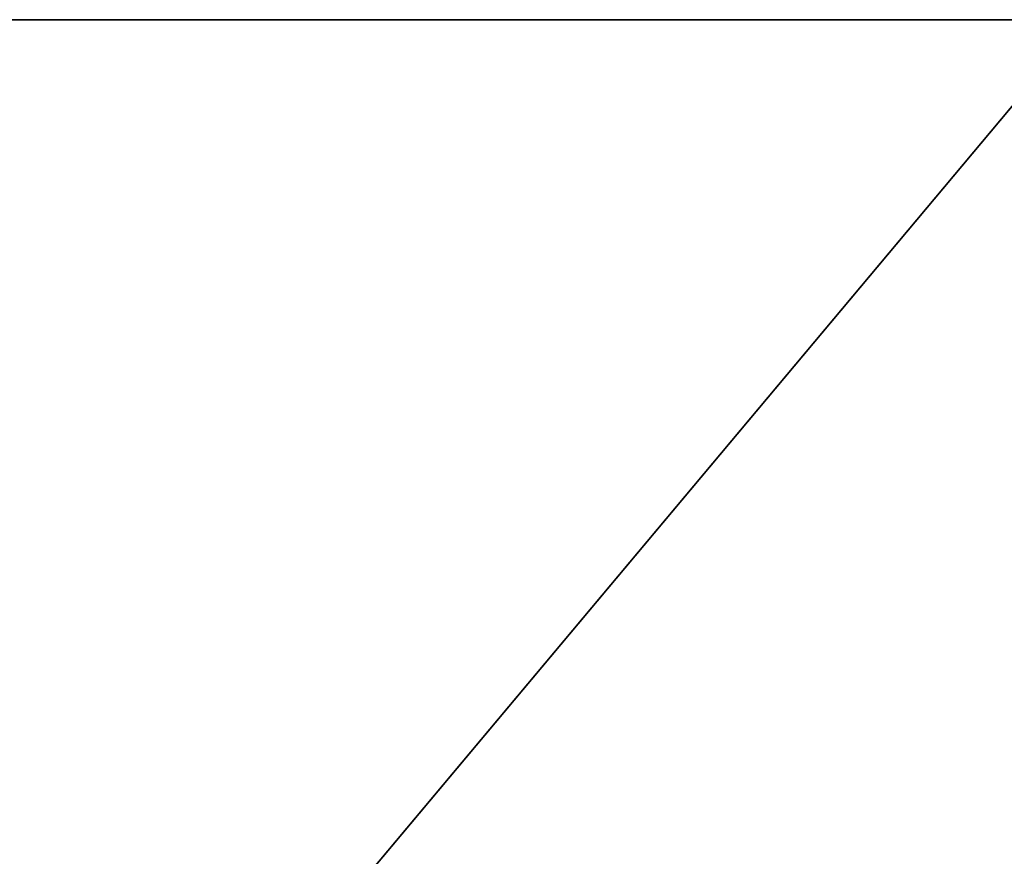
# Model space of a CAD drawing. Header units: millimetres. Extents: x -490 to 6690, y -115 to 152.
# Tile 235 of 256: x 1133.36 to 1140.43, y -32 to -26. Entities that reach past the tile are written whole.
import ezdxf

# ---------------------------------------------------------------- set-up
doc = ezdxf.new("R2010")
doc.units = ezdxf.units.MM
doc.layers.add('151', color=253, linetype='Continuous')

# ---------------------------------------------------------------- blocks, each defined once
blk = doc.blocks.new('UG_SURFACE_123')
at = {"layer": '151', "color": 7, "linetype": 'Continuous', "lineweight": 35}
for points in [[(1128, -41.5), (1128, -26), (1141, -26)], [(1141, -26), (1859, -26), (1128, -41.5)], [(1859, -26), (1872, -26), (1872, -41.5), (1128, -41.5)], [(1128, -26, 2030), (1872, -26, 2030), (1859, -26, 2017), (1141, -26, 2017)], [(1141, -26, 2017), (1141, -26), (1128, -26), (1128, -26, 2030)], [(1872, -43.5, 2030), (1872, -26, 2030), (1128, -26, 2030), (1128, -43.5, 2030)]]:
    blk.add_3dface(points, dxfattribs=at)

msp = doc.modelspace()

# ---------------------------------------------------------------- block references
at = {"layer": '151', "linetype": 'Continuous', "lineweight": -3}
msp.add_blockref('UG_SURFACE_123', (0, 0), dxfattribs=at)

doc.saveas('drawing.dxf')
